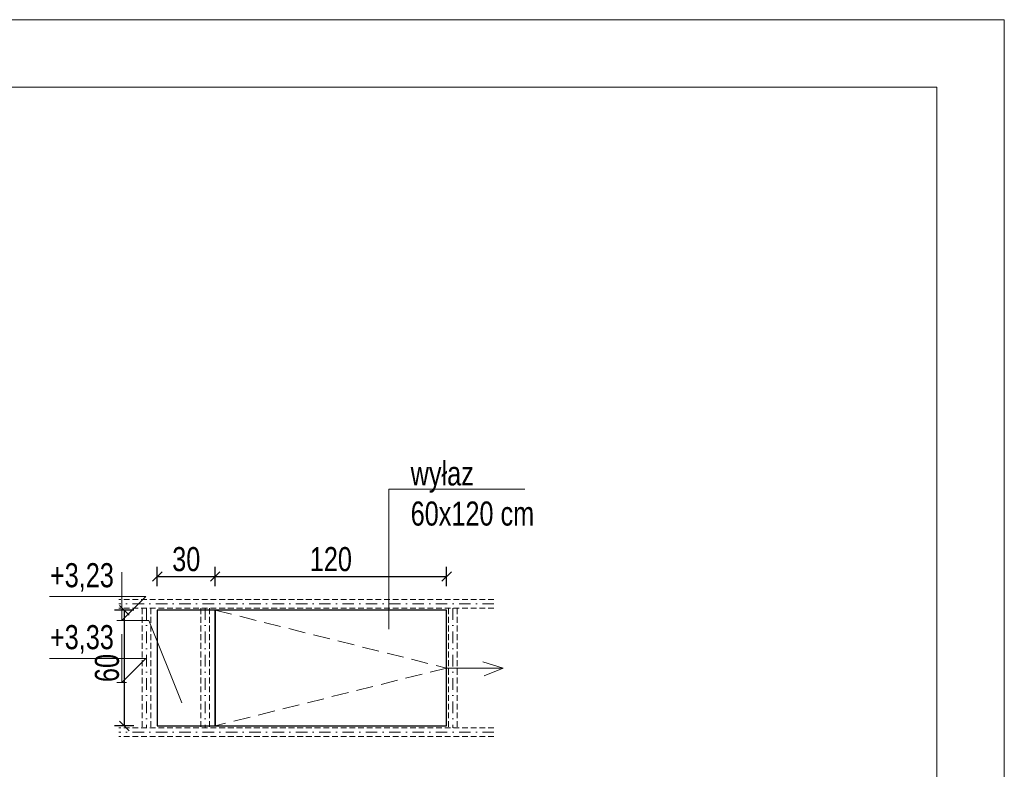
# Model space of a CAD drawing. Header units: inches. Extents: x 53216 to 117387, y -66787 to -22834.
# Tile 215 of 256: x 60693 to 61204, y -29973 to -29584. Entities that reach past the tile are written whole.
import ezdxf

# ---------------------------------------------------------------- set-up
doc = ezdxf.new("R2010")
doc.units = ezdxf.units.IN
doc.header["$MEASUREMENT"] = 0
doc.linetypes.add('DASHDOT', pattern=[1, 0.5, -0.25, 0, -0.25])
doc.linetypes.add('HIDDEN', pattern=[0.375, 0.25, -0.125])
doc.layers.get('0').update_dxf_attribs({"lineweight": 0})
doc.layers.get('Defpoints').update_dxf_attribs({"lineweight": 0})
for name, color, linetype, lineweight in [('A--tabelka rysunku', 7, 'Continuous', 0), ('p--dach', 2, 'Continuous', 30), ('p--dach-rura spustowa', 2, 'Continuous', 0), ('p--opisy dodatkowe', 62, 'Continuous', 0), ('p--płyta GK', 2, 'Continuous', 0)]:
    doc.layers.add(name, color=color, linetype=linetype, lineweight=lineweight)
doc.styles.add('1-50', font='arial.ttf', dxfattribs={"width": 0.75, "height": 12.5})
doc.styles.add('STYL-1', font='arial.ttf', dxfattribs={"width": 0.75})
doc.dimstyles.new('1-50', dxfattribs={"dimtxt": 12.5, "dimasz": 5, "dimexe": 5, "dimexo": 5, "dimgap": 0.09, "dimtad": 0, "dimdsep": 46, "dimtxsty": '1-50', "dimblk": 'OBLIQUE', "dimcen": 0.09, "dimadec": 0, "dimazin": 0, "dimtfac": 1, "dimtdec": 4, "dimtix": 1, "dimtmove": 2, "dimatfit": 3, "dimldrblk": 'OBLIQUE', "dimfxl": 5, "dimfxlon": 1, "dimtvp": 0.7, "dimtolj": 1, "dimtzin": 0, "dimarcsym": 0})

# ---------------------------------------------------------------- blocks, each defined once
blk = doc.blocks.new('strzałka')
for q in [(-19.45, 4.13), (0, 0), (-18.87, -3.25)]:
    blk.add_line((-29.28, 0), q)
blk = doc.blocks.new('_OBLIQUE')
at = {"color": 0, "linetype": 'ByBlock', "lineweight": -2}
for p, q in [((-0.5, -0.5), (0.5, 0.5)), ((0, 0), (0, 0))]:
    blk.add_line(p, q, dxfattribs=at)
blk = doc.blocks.new('*D2447')
at = {"color": 0, "linetype": 'Continuous', "lineweight": -2, "ltscale": 12}
for p, q in [((60764.66, -29877.51), (60764.66, -29867.51)), ((60794.66, -29877.51), (60794.66, -29867.51)), ((60764.66, -29872.51), (60794.66, -29872.51))]:
    blk.add_line(p, q, dxfattribs=at)
at = {"layer": 'Defpoints', "color": 0}
for p in [(60794.66, -29872.51), (60764.66, -29889.99), (60794.66, -29889.99)]:
    blk.add_point(p, dxfattribs=at)
at = {"color": 0, "lineweight": -2, "xscale": 5, "yscale": 5, "zscale": 5, "rotation": 180}
blk.add_blockref('_OBLIQUE', (60764.66, -29872.51), dxfattribs=at)
at = {"color": 0, "lineweight": -2, "xscale": 5, "yscale": 5, "zscale": 5}
blk.add_blockref('_OBLIQUE', (60794.66, -29872.51), dxfattribs=at)
at = {"color": 0, "linetype": 'Continuous', "ltscale": 8, "insert": (60779.66, -29863.57), "char_height": 12.5, "attachment_point": 5, "style": '1-50'}
blk.add_mtext('\\A1;30', dxfattribs=at)
blk = doc.blocks.new('*D2448')
at = {"color": 0, "linetype": 'Continuous', "lineweight": -2, "ltscale": 12}
for p, q in [((60794.66, -29877.51), (60794.66, -29867.51)), ((60914.66, -29877.51), (60914.66, -29867.51)), ((60794.66, -29872.51), (60914.66, -29872.51))]:
    blk.add_line(p, q, dxfattribs=at)
at = {"layer": 'Defpoints', "color": 0}
for p in [(60914.66, -29872.51), (60794.66, -29889.99), (60914.66, -29889.99)]:
    blk.add_point(p, dxfattribs=at)
at = {"color": 0, "lineweight": -2, "xscale": 5, "yscale": 5, "zscale": 5, "rotation": 180}
blk.add_blockref('_OBLIQUE', (60794.66, -29872.51), dxfattribs=at)
at = {"color": 0, "lineweight": -2, "xscale": 5, "yscale": 5, "zscale": 5}
blk.add_blockref('_OBLIQUE', (60914.66, -29872.51), dxfattribs=at)
at = {"color": 0, "linetype": 'Continuous', "ltscale": 8, "insert": (60854.66, -29863.57), "char_height": 12.5, "attachment_point": 5, "style": '1-50'}
blk.add_mtext('\\A1;120', dxfattribs=at)
blk = doc.blocks.new('*D2449')
at = {"color": 0, "linetype": 'Continuous', "lineweight": -2, "ltscale": 12}
for p, q in [((60752.53, -29889.99), (60742.53, -29889.99)), ((60747.53, -29889.99), (60747.53, -29949.99)), ((60752.53, -29949.99), (60742.53, -29949.99))]:
    blk.add_line(p, q, dxfattribs=at)
at = {"layer": 'Defpoints', "color": 0}
for p in [(60764.66, -29889.99), (60747.53, -29949.99), (60764.66, -29949.99)]:
    blk.add_point(p, dxfattribs=at)
at = {"color": 0, "lineweight": -2, "xscale": 5, "yscale": 5, "zscale": 5}
for p, rotation in [((60747.53, -29889.99), 90), ((60747.53, -29949.99), 270)]:
    blk.add_blockref('_OBLIQUE', p, dxfattribs=dict(at, rotation=rotation))
at = {"color": 0, "linetype": 'Continuous', "ltscale": 8, "insert": (60738.6, -29919.99), "char_height": 12.5, "attachment_point": 5, "rotation": 90, "style": '1-50'}
blk.add_mtext('\\A1;60', dxfattribs=at)
blk = doc.blocks.new('kota wykoń')
for p, q in [((0, 25), (0, 0)), ((0, 0), (-12.5, 12.5)), ((-12.5, 12.5), (37.5, 12.5))]:
    blk.add_line(p, q)
at = {"lineweight": 0}
blk.add_line((-2.5, 0), (2.5, 0), dxfattribs=at)

msp = doc.modelspace()

# ---------------------------------------------------------------- linework, layer by layer
at = {"color": 3, "linetype": 'HIDDEN', "ltscale": 12}
for p, q in [((60939.26, -29884.49), (60744.673, -29884.49)), ((60939.26, -29888.99), (60744.673, -29888.99)), ((60756.79, -29888.99), (60756.79, -29950.99)), ((60761.29, -29888.99), (60761.29, -29950.99)), ((60787.164, -29888.99), (60787.164, -29950.99)), ((60791.664, -29888.99), (60791.664, -29950.99)), ((60915.664, -29888.99), (60915.664, -29950.99)), ((60920.164, -29888.99), (60920.164, -29950.99)), ((60939.26, -29950.99), (60744.673, -29950.99)), ((60939.26, -29955.49), (60744.673, -29955.49))]:
    msp.add_line(p, q, dxfattribs=at)
at = {"linetype": 'DASHDOT', "ltscale": 12}
for p, q in [((60939.26, -29886.74), (60744.673, -29886.74)), ((60759.04, -29888.99), (60759.04, -29950.99)), ((60789.414, -29888.99), (60789.414, -29950.99)), ((60917.914, -29888.99), (60917.914, -29950.99)), ((60939.26, -29953.24), (60744.673, -29953.24))]:
    msp.add_line(p, q, dxfattribs=at)
at = {"linetype": 'Continuous', "ltscale": 12}
for points in [[(60884.727, -29899.858), (60884.727, -29827.229), (60955.325, -29827.229)], [(60748.71, -29895.326), (60760.3, -29895.326), (60777.39, -29937.965)]]:
    msp.add_lwpolyline(points, dxfattribs=at)
at = {"layer": 'A--tabelka rysunku', "linetype": 'Continuous'}
for points in [[(60153.926, -31068.64), (61203.926, -31068.64), (61203.926, -29583.64), (60153.926, -29583.64)], [(60253.926, -31033.64), (61168.926, -31033.64), (61168.926, -29618.64), (60253.926, -29618.64)]]:
    msp.add_lwpolyline(points, close=True, dxfattribs=at)
at = {"layer": 'p--dach', "linetype": 'HIDDEN', "lineweight": 20, "ltscale": 35}
msp.add_lwpolyline([(60794.664, -29889.99), (60914.664, -29919.99), (60794.664, -29949.99)], dxfattribs=at)
at = {"layer": 'p--płyta GK', "lineweight": 30, "ltscale": 35}
for points in [[(60794.664, -29889.99), (60764.664, -29889.99), (60764.664, -29949.99), (60794.664, -29949.99)], [(60794.664, -29949.99), (60914.664, -29949.99), (60914.664, -29889.99), (60794.664, -29889.99)]]:
    msp.add_lwpolyline(points, close=True, dxfattribs=at)

# ---------------------------------------------------------------- block references
at = {"color": 0, "xscale": -1}
for p in [(60746.21, -29895.326), (60746.21, -29927.466)]:
    msp.add_blockref('kota wykoń', p, dxfattribs=at)
at = {"layer": 'p--dach-rura spustowa', "linetype": 'HIDDEN', "lineweight": 20, "ltscale": 35, "rotation": 180}
msp.add_blockref('strzałka', (60914.664, -29919.99), dxfattribs=at)

# ---------------------------------------------------------------- texts
at = {"color": 0, "char_height": 12.5, "width": 155.56197, "attachment_point": 3, "style": '1-50'}
for s, insert in [('+3,23', (60742.113, -29865.584)), ('+3,33', (60742.113, -29897.725))]:
    msp.add_mtext(s, dxfattribs=dict(at, insert=insert))
at = {"layer": 'p--opisy dodatkowe', "color": 0, "insert": (60896.053, -29846.281), "char_height": 12.5, "width": 177.1707, "attachment_point": 7, "style": 'STYL-1'}
msp.add_mtext('wyłaz\\P60x120 cm', dxfattribs=at)

# ---------------------------------------------------------------- dimensions: what is measured, and where the dimension line sits
at = {"linetype": 'Continuous', "ltscale": 12}
for base, p1, p2, picture, middle in [((60794.664, -29872.506), (60764.664, -29889.99), (60794.664, -29889.99), '*D2447', (60779.664, -29863.572)), ((60914.664, -29872.506), (60794.664, -29889.99), (60914.664, -29889.99), '*D2448', (60854.664, -29863.572))]:
    dim = msp.add_linear_dim(base=base, p1=p1, p2=p2, dimstyle='1-50', dxfattribs=at)
    dim.commit()
    dim.dimension.update_dxf_attribs({"geometry": picture, "text_midpoint": middle})
dim = msp.add_linear_dim(base=(60747.529, -29949.99), p1=(60764.664, -29889.99), p2=(60764.664, -29949.99), angle=90, dimstyle='1-50', dxfattribs=at)
dim.commit()
dim.dimension.update_dxf_attribs({"geometry": '*D2449', "text_midpoint": (60738.596, -29919.99)})

doc.saveas('drawing.dxf')
